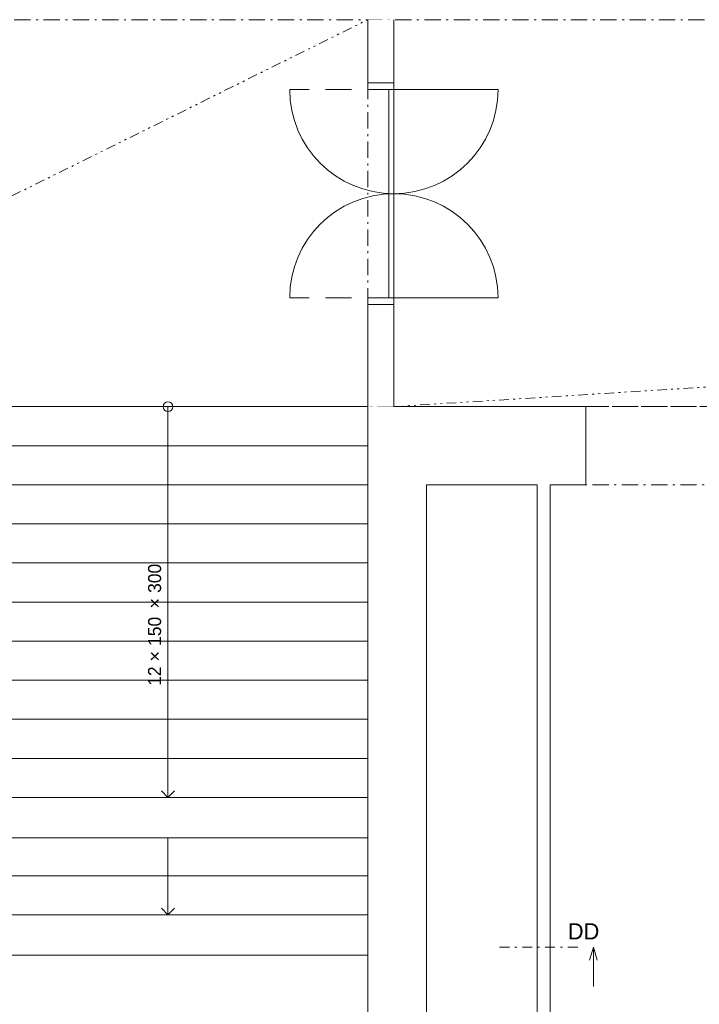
# Model space of a CAD drawing. Header units: millimetres. Extents: x -13540 to 53600, y -37870 to 10383.
# Tile 7 of 26: x -7574 to -2355, y -8257 to -700. Entities that reach past the tile are written whole.
import ezdxf

# ---------------------------------------------------------------- set-up
doc = ezdxf.new("R2010")
doc.units = ezdxf.units.MM
doc.header["$MEASUREMENT"] = 0
doc.set_wipeout_variables(frame=1)
for name, pattern in [('Wipeout_Contour', [1000, 0, -1000]), ('Čerchovaná M', [225, 125, -42.5, 15, -42.5]), ('Čerchovaná S', [175, 75, -42.5, 15, -42.5]), ('Čerchovaná se dvěma tečkami S', [202.5, 75, -32.5, 15, -32.5, 15, -32.5]), ('Čárkovaná', [325, 200, -125])]:
    doc.linetypes.add(name, pattern=pattern)
for name, color, linetype in [('02_Desky', 7, 'Continuous'), ('02_Zdi VNITŘNÍ - nenosné', 7, 'Continuous'), ('02_Zdi VNITŘNÍ - nosné', 7, 'Continuous'), ('02_Zdi VNĚJŠÍ - nosné.obálka', 7, 'Continuous'), ('04_Schodiště', 7, 'Continuous'), ('13_Značky.řezy', 7, 'Continuous'), ('Nové_02_Zdi VNITŘNÍ - nenosné', 7, 'Continuous'), ('Nové_04_Schodiště', 7, 'Continuous'), ('Nové_05_Podhledy', 7, 'Continuous'), ('Nové_Otvory – Dveře', 7, 'Continuous'), ('Nové_Výplně - Povrchové', 7, 'Continuous'), ('Nové_Výplně – Řezové', 7, 'Continuous'), ('Otvory – Dveře', 7, 'Continuous'), ('Výplně - Povrchové', 7, 'Continuous')]:
    doc.layers.add(name, color=color, linetype=linetype)

msp = doc.modelspace()

# ---------------------------------------------------------------- linework, layer by layer
at = {"layer": '02_Desky', "color": 251, "linetype": 'Continuous', "lineweight": 0, "flags": 128}
for points in [[(-11600, -11122.6), (-11600, -37870), (0, -37870), (0, -11470), (53600, -11470), (53600, 9980), (41780, 9980), (41780, 0), (18380, 0), (18380, -580), (18220, -580), (14080, -580), (13920, -580), (13920, 0), (0, 0), (0, 10010), (-11600, 10010), (-11600, -3670), (-4900, -3670), (-4900, -11122.6)], [(-10900, -6970), (-10900, -11122.6), (-4900, -11122.6), (-4900, -6970)]]:
    msp.add_lwpolyline(points, close=True, dxfattribs=at)
at = {"layer": '02_Zdi VNITŘNÍ - nenosné', "color": 251, "linetype": 'Continuous', "lineweight": 0, "flags": 128}
for points in [[(-3600, -4270), (-3600, -9945.3)], [(-3500, -9945.3), (-3500, -4270)]]:
    msp.add_lwpolyline(points, dxfattribs=at)
at = {"layer": '02_Zdi VNITŘNÍ - nosné', "color": 251, "linetype": 'Continuous', "lineweight": 0, "flags": 128}
msp.add_lwpolyline([(-4450, -11122.6), (-4450, -4270)], dxfattribs=at)
at = {"layer": '02_Zdi VNĚJŠÍ - nosné.obálka', "color": 251, "linetype": 'Continuous', "lineweight": 0}
msp.add_line((-3225, -4270), (-3225, -3670), dxfattribs=at)
at = {"layer": '02_Zdi VNĚJŠÍ - nosné.obálka', "color": 251, "linetype": 'Continuous', "lineweight": 0, "flags": 128}
for points in [[(-3225, -3670), (-4700, -3670)], [(-4450, -4270), (-3600, -4270)], [(-3500, -4270), (-3225, -4270)]]:
    msp.add_lwpolyline(points, dxfattribs=at)
at = {"layer": '04_Schodiště', "color": 251, "linetype": 'Continuous', "lineweight": 0}
for p, q in [((-4900, -4870), (-7970, -4870)), ((-4900, -7870), (-4900, -4870)), ((-7970, -7870), (-4900, -7870))]:
    msp.add_line(p, q, dxfattribs=at)
at = {"layer": '13_Značky.řezy', "color": 251, "linetype": 'Čerchovaná S', "lineweight": 0}
msp.add_line((-3888.2, -7819.6), (-3288.2, -7819.6), dxfattribs=at)
at = {"layer": '13_Značky.řezy', "color": 251, "linetype": 'Continuous', "lineweight": 0}
for p, q in [((-3198.2, -7919.6), (-3168.2, -7819.6)), ((-3168.2, -7819.6), (-3168.2, -8119.6)), ((-3138.2, -7919.6), (-3168.2, -7819.6))]:
    msp.add_line(p, q, dxfattribs=at)
at = {"layer": 'Nové_04_Schodiště', "color": 251, "linetype": 'Continuous', "lineweight": 0}
msp.add_line((-4900, -3670), (-7970, -3670), dxfattribs=at)
at = {"layer": 'Nové_05_Podhledy', "color": 251, "linetype": 'Čerchovaná M', "lineweight": 0, "flags": 128}
msp.add_lwpolyline([(-10900, -3670), (45880, -3670), (45880, 1240), (42480, 1240), (42480, -700), (-10900, -700)], close=True, dxfattribs=at)
at = {"layer": 'Nové_Otvory – Dveře', "color": 251, "linetype": 'Čárkovaná', "lineweight": 0}
for p, q in [((-4700, -1235.4), (-5500, -1235.4)), ((-4700, -1235.4), (-4700, -2035.4)), ((-4700, -2835.4), (-4700, -2035.4)), ((-4700, -2835.4), (-5500, -2835.4))]:
    msp.add_line(p, q, dxfattribs=at)
at = {"layer": 'Nové_Otvory – Dveře', "color": 251, "linetype": 'Continuous', "lineweight": 0}
for p, q in [((-4700, -1235.4), (-4900, -1235.4)), ((-4700, -1235.4), (-4740, -1235.4)), ((-4740, -1235.4), (-4740, -2035.4)), ((-4700, -1235.4), (-3900, -1235.4)), ((-4700, -2035.4), (-4700, -1235.4)), ((-4740, -2035.4), (-4700, -2035.4)), ((-4740, -2835.4), (-4740, -2035.4)), ((-4740, -2035.4), (-4700, -2035.4)), ((-4700, -2035.4), (-4700, -2835.4)), ((-4900, -2835.4), (-4700, -2835.4)), ((-4700, -2835.4), (-4740, -2835.4)), ((-4700, -2835.4), (-3900, -2835.4))]:
    msp.add_line(p, q, dxfattribs=at)
for centre, start, end in [((-4700, -1235.4), 180, 270), ((-4700, -1235.4), 270, 0), ((-4700, -2835.4), 90, 180), ((-4700, -2835.4), 0, 90)]:
    msp.add_arc(centre, 800, start, end, dxfattribs=at)
at = {"layer": 'Otvory – Dveře', "color": 251, "linetype": 'Čerchovaná M', "lineweight": 0}
for p, q in [((-1025, -3670), (-3225, -3670)), ((-1025, -4270), (-3225, -4270))]:
    msp.add_line(p, q, dxfattribs=at)
at = {"layer": 'Otvory – Dveře', "color": 251, "linetype": 'Continuous', "lineweight": 0}
msp.add_line((-3225, -4270), (-3225, -3670), dxfattribs=at)

# ---------------------------------------------------------------- texts
at = {"layer": '13_Značky.řezy', "color": 251, "lineweight": 0, "insert": (-3363.9, -7759.6), "char_height": 125, "attachment_point": 7}
msp.add_mtext('\\A1;\\pt0;DD', dxfattribs=at)

# ---------------------------------------------------------------- next in the draw order: wipeouts: each hides what was drawn before it
at = {"color": 251, "linetype": 'Wipeout_Contour', "lineweight": 0, "ltscale": 19590.104594}
msp.add_wipeout([(-4700, -700), (-4900, -700), (-4900, -1185.4), (-4700, -1185.4)], dxfattribs=at).dxf.layer = 'Nové_Výplně – Řezové'
at = {"color": 251, "linetype": 'Wipeout_Contour', "lineweight": 0, "ltscale": 32871.497026}
msp.add_wipeout([(-7970, -4870), (-7970, -5170), (-4900, -5170), (-4900, -4870)], dxfattribs=at).dxf.layer = 'Výplně - Povrchové'

# ---------------------------------------------------------------- next in the draw order: linework, layer by layer
at = {"layer": '04_Schodiště', "color": 251, "linetype": 'Continuous', "lineweight": 0}
for p, q in [((-4900, -4870), (-7970, -4870)), ((-4900, -5170), (-4900, -4870)), ((-7970, -5170), (-4900, -5170))]:
    msp.add_line(p, q, dxfattribs=at)
at = {"layer": '04_Schodiště', "color": 251, "linetype": 'Continuous', "lineweight": 0, "flags": 128}
msp.add_lwpolyline([(-6472.5, -4870, 1), (-6397.5, -4870, 1)], format="xyb", close=True, dxfattribs=at)
at = {"layer": 'Nové_02_Zdi VNITŘNÍ - nenosné', "color": 251, "linetype": 'Continuous', "lineweight": 0}
msp.add_line((-4700, -1185.4), (-4900, -1185.4), dxfattribs=at)
at = {"layer": 'Nové_02_Zdi VNITŘNÍ - nenosné', "color": 251, "linetype": 'Continuous', "lineweight": 0, "flags": 128}
for points in [[(-4900, -700), (-4900, -1185.4)], [(-4700, -1185.4), (-4700, -700)]]:
    msp.add_lwpolyline(points, dxfattribs=at)
at = {"layer": 'Nové_Otvory – Dveře', "color": 251, "linetype": 'Continuous', "lineweight": 0}
for p, q in [((-4900, -1185.4), (-4700, -1185.4)), ((-4900, -1235.4), (-4900, -1185.4)), ((-4700, -1185.4), (-4900, -1185.4)), ((-4700, -1185.4), (-4900, -1185.4)), ((-4700, -1185.4), (-4700, -1235.4))]:
    msp.add_line(p, q, dxfattribs=at)

# ---------------------------------------------------------------- next in the draw order: wipeouts: each hides what was drawn before it
at = {"color": 251, "linetype": 'Wipeout_Contour', "lineweight": 0, "ltscale": 33633.211958}
msp.add_wipeout([(-7970, -5170), (-7970, -5470), (-4900, -5470), (-4900, -5170)], dxfattribs=at).dxf.layer = 'Výplně - Povrchové'

# ---------------------------------------------------------------- next in the draw order: linework, layer by layer
at = {"layer": '04_Schodiště', "color": 251, "linetype": 'Continuous', "lineweight": 0}
for p, q in [((-6435, -4870), (-6435, -5170)), ((-4900, -5170), (-7970, -5170)), ((-4900, -5470), (-4900, -5170)), ((-7970, -5470), (-4900, -5470))]:
    msp.add_line(p, q, dxfattribs=at)

# ---------------------------------------------------------------- next in the draw order: wipeouts: each hides what was drawn before it
at = {"color": 251, "linetype": 'Wipeout_Contour', "lineweight": 0, "ltscale": 34419.369698}
msp.add_wipeout([(-7970, -5470), (-7970, -5770), (-4900, -5770), (-4900, -5470)], dxfattribs=at).dxf.layer = 'Výplně - Povrchové'

# ---------------------------------------------------------------- next in the draw order: linework, layer by layer
at = {"layer": '04_Schodiště', "color": 251, "linetype": 'Continuous', "lineweight": 0}
for p, q in [((-4900, -5470), (-7970, -5470)), ((-4900, -5770), (-4900, -5470)), ((-7970, -5770), (-4900, -5770))]:
    msp.add_line(p, q, dxfattribs=at)

# ---------------------------------------------------------------- next in the draw order: wipeouts: each hides what was drawn before it
at = {"color": 251, "linetype": 'Wipeout_Contour', "lineweight": 0, "ltscale": 35228.305892}
msp.add_wipeout([(-7970, -5770), (-7970, -6070), (-4900, -6070), (-4900, -5770)], dxfattribs=at).dxf.layer = 'Výplně - Povrchové'

# ---------------------------------------------------------------- next in the draw order: linework, layer by layer
at = {"layer": '04_Schodiště', "color": 251, "linetype": 'Continuous', "lineweight": 0}
for p, q in [((-4900, -5770), (-7970, -5770)), ((-4900, -6070), (-4900, -5770)), ((-7970, -6070), (-4900, -6070))]:
    msp.add_line(p, q, dxfattribs=at)

# ---------------------------------------------------------------- next in the draw order: wipeouts: each hides what was drawn before it
at = {"color": 251, "linetype": 'Wipeout_Contour', "lineweight": 0, "ltscale": 36058.472261}
msp.add_wipeout([(-7970, -6070), (-7970, -6370), (-4900, -6370), (-4900, -6070)], dxfattribs=at).dxf.layer = 'Výplně - Povrchové'

# ---------------------------------------------------------------- next in the draw order: linework, layer by layer
at = {"layer": '04_Schodiště', "color": 251, "linetype": 'Continuous', "lineweight": 0}
for p, q in [((-4900, -6070), (-7970, -6070)), ((-4900, -6370), (-4900, -6070)), ((-7970, -6370), (-4900, -6370))]:
    msp.add_line(p, q, dxfattribs=at)

# ---------------------------------------------------------------- next in the draw order: wipeouts: each hides what was drawn before it
at = {"color": 251, "linetype": 'Wipeout_Contour', "lineweight": 0, "ltscale": 36908.430932}
msp.add_wipeout([(-7970, -6370), (-7970, -6670), (-4900, -6670), (-4900, -6370)], dxfattribs=at).dxf.layer = 'Výplně - Povrchové'

# ---------------------------------------------------------------- next in the draw order: linework, layer by layer
at = {"layer": '04_Schodiště', "color": 251, "linetype": 'Continuous', "lineweight": 0}
for p, q in [((-4900, -6370), (-7970, -6370)), ((-4900, -6670), (-4900, -6370)), ((-7970, -6670), (-4900, -6670))]:
    msp.add_line(p, q, dxfattribs=at)

# ---------------------------------------------------------------- next in the draw order: wipeouts: each hides what was drawn before it
at = {"color": 251, "linetype": 'Wipeout_Contour', "lineweight": 0, "ltscale": 37776.848247}
msp.add_wipeout([(-7970, -6670), (-7970, -6970), (-4900, -6970), (-4900, -6670)], dxfattribs=at).dxf.layer = 'Výplně - Povrchové'

# ---------------------------------------------------------------- next in the draw order: linework, layer by layer
at = {"layer": '04_Schodiště', "color": 251, "linetype": 'Continuous', "lineweight": 0}
for p, q in [((-4900, -6670), (-7970, -6670)), ((-4900, -6970), (-4900, -6670)), ((-7970, -6970), (-4900, -6970))]:
    msp.add_line(p, q, dxfattribs=at)

# ---------------------------------------------------------------- next in the draw order: wipeouts: each hides what was drawn before it
at = {"color": 251, "linetype": 'Wipeout_Contour', "lineweight": 0, "ltscale": 38662.488327}
msp.add_wipeout([(-7970, -6970), (-7970, -7270), (-4900, -7270), (-4900, -6970)], dxfattribs=at).dxf.layer = 'Výplně - Povrchové'

# ---------------------------------------------------------------- next in the draw order: linework, layer by layer
at = {"layer": '04_Schodiště', "color": 251, "linetype": 'Continuous', "lineweight": 0}
for p, q in [((-4900, -6970), (-7970, -6970)), ((-4900, -7270), (-4900, -6970)), ((-7970, -7270), (-4900, -7270))]:
    msp.add_line(p, q, dxfattribs=at)
at = {"layer": 'Nové_04_Schodiště', "color": 251, "linetype": 'Continuous', "lineweight": 0}
for p, q in [((-4900, -6970), (-4900, -3670)), ((-7970, -6970), (-4900, -6970))]:
    msp.add_line(p, q, dxfattribs=at)

# ---------------------------------------------------------------- next in the draw order: wipeouts: each hides what was drawn before it
at = {"color": 251, "linetype": 'Wipeout_Contour', "lineweight": 0, "ltscale": 30106.633967}
msp.add_wipeout([(-7970, -3670), (-7970, -3970), (-4900, -3970), (-4900, -3670)], dxfattribs=at).dxf.layer = 'Nové_Výplně - Povrchové'
at = {"color": 251, "linetype": 'Wipeout_Contour', "lineweight": 0, "ltscale": 39564.206603}
msp.add_wipeout([(-4900, -7270), (-7970, -7270), (-7970, -7570), (-4900, -7570)], dxfattribs=at).dxf.layer = 'Výplně - Povrchové'

# ---------------------------------------------------------------- next in the draw order: linework, layer by layer
at = {"layer": '04_Schodiště', "color": 251, "linetype": 'Continuous', "lineweight": 0}
for p, q in [((-4900, -7270), (-7970, -7270)), ((-4900, -7570), (-4900, -7270)), ((-7970, -7570), (-4900, -7570))]:
    msp.add_line(p, q, dxfattribs=at)
at = {"layer": 'Nové_04_Schodiště', "color": 251, "linetype": 'Continuous', "lineweight": 0}
for p, q in [((-4900, -3670), (-7970, -3670)), ((-4900, -3970), (-4900, -3670)), ((-7970, -3970), (-4900, -3970))]:
    msp.add_line(p, q, dxfattribs=at)
at = {"layer": 'Nové_04_Schodiště', "color": 251, "linetype": 'Continuous', "lineweight": 0, "flags": 128}
msp.add_lwpolyline([(-6472.5, -3670, 1), (-6397.5, -3670, 1)], format="xyb", close=True, dxfattribs=at)

# ---------------------------------------------------------------- next in the draw order: wipeouts: each hides what was drawn before it
at = {"color": 251, "linetype": 'Wipeout_Contour', "lineweight": 0, "ltscale": 30751.482313}
msp.add_wipeout([(-7970, -3970), (-7970, -4270), (-4900, -4270), (-4900, -3970)], dxfattribs=at).dxf.layer = 'Nové_Výplně - Povrchové'
at = {"color": 251, "linetype": 'Wipeout_Contour', "lineweight": 0, "ltscale": 60968.646885}
msp.add_wipeout([(-4900, -7570), (-7970, -7570), (-7970, -7870), (-7970, -7880), (-4900, -7880), (-4900, -7870)], dxfattribs=at).dxf.layer = 'Výplně - Povrchové'

# ---------------------------------------------------------------- next in the draw order: linework, layer by layer
at = {"layer": '04_Schodiště', "color": 251, "linetype": 'Continuous', "lineweight": 0}
for p, q in [((-6435, -5170), (-6435, -7570)), ((-6485, -7520), (-6435, -7570)), ((-6435, -7570), (-6385, -7520)), ((-4900, -7570), (-7970, -7570)), ((-4900, -7870), (-4900, -7570)), ((-7970, -7880), (-4900, -7880)), ((-4900, -7880), (-4900, -7870))]:
    msp.add_line(p, q, dxfattribs=at)
at = {"layer": 'Nové_04_Schodiště', "color": 251, "linetype": 'Continuous', "lineweight": 0}
for p, q in [((-6435, -3670), (-6435, -3970)), ((-6435, -3670), (-6435, -3970)), ((-4900, -3970), (-7970, -3970)), ((-4900, -4270), (-4900, -3970)), ((-7970, -4270), (-4900, -4270))]:
    msp.add_line(p, q, dxfattribs=at)

# ---------------------------------------------------------------- next in the draw order: wipeouts: each hides what was drawn before it
at = {"color": 251, "linetype": 'Wipeout_Contour', "lineweight": 0, "ltscale": 31428.660322}
msp.add_wipeout([(-7970, -4270), (-7970, -4570), (-4900, -4570), (-4900, -4270)], dxfattribs=at).dxf.layer = 'Nové_Výplně - Povrchové'

# ---------------------------------------------------------------- next in the draw order: linework, layer by layer
at = {"layer": '02_Zdi VNITŘNÍ - nosné', "color": 251, "linetype": 'Continuous', "lineweight": 0, "flags": 128}
msp.add_lwpolyline([(-4900, -3670), (-4900, -4270)], dxfattribs=at)
at = {"layer": 'Nové_04_Schodiště', "color": 251, "linetype": 'Continuous', "lineweight": 0}
for p, q in [((-4900, -4270), (-7970, -4270)), ((-4900, -4570), (-4900, -4270)), ((-7970, -4570), (-4900, -4570))]:
    msp.add_line(p, q, dxfattribs=at)

# ---------------------------------------------------------------- next in the draw order: wipeouts: each hides what was drawn before it
at = {"color": 251, "linetype": 'Wipeout_Contour', "lineweight": 0, "ltscale": 32136.010062}
msp.add_wipeout([(-7970, -4570), (-7970, -4870), (-4900, -4870), (-4900, -4570)], dxfattribs=at).dxf.layer = 'Nové_Výplně - Povrchové'
at = {"color": 251, "linetype": 'Wipeout_Contour', "lineweight": 0, "ltscale": 23286.541851}
msp.add_wipeout([(-4700, -2885.4), (-4900, -2885.4), (-4900, -3670), (-4700, -3670)], dxfattribs=at).dxf.layer = 'Nové_Výplně – Řezové'

# ---------------------------------------------------------------- next in the draw order: linework, layer by layer
at = {"layer": 'Nové_02_Zdi VNITŘNÍ - nenosné', "color": 251, "linetype": 'Continuous', "lineweight": 0}
msp.add_line((-4700, -2885.4), (-4900, -2885.4), dxfattribs=at)
at = {"layer": 'Nové_02_Zdi VNITŘNÍ - nenosné', "color": 251, "linetype": 'Continuous', "lineweight": 0, "flags": 128}
for points in [[(-4900, -2885.4), (-4900, -3670)], [(-4700, -3670), (-4700, -2885.4)]]:
    msp.add_lwpolyline(points, dxfattribs=at)
at = {"layer": 'Nové_04_Schodiště', "color": 251, "linetype": 'Continuous', "lineweight": 0}
for p, q in [((-4900, -4570), (-7970, -4570)), ((-4900, -4870), (-4900, -4570)), ((-7970, -4870), (-4900, -4870))]:
    msp.add_line(p, q, dxfattribs=at)
at = {"layer": 'Nové_05_Podhledy', "color": 251, "linetype": 'Čerchovaná se dvěma tečkami S', "lineweight": 0}
for points in [[(-10900, -3670), (-4900, -700)], [(-4700, -3670), (42480, -700)]]:
    msp.add_lwpolyline(points, dxfattribs=at)
at = {"layer": 'Nové_Otvory – Dveře', "color": 251, "linetype": 'Čerchovaná M', "lineweight": 0}
for p, q in [((-4900, -2885.4), (-4900, -1185.4)), ((-4700, -2885.4), (-4700, -1185.4))]:
    msp.add_line(p, q, dxfattribs=at)
at = {"layer": 'Nové_Otvory – Dveře', "color": 251, "linetype": 'Continuous', "lineweight": 0}
for p, q in [((-4900, -2885.4), (-4900, -2835.4)), ((-4700, -2835.4), (-4700, -2885.4)), ((-4700, -2885.4), (-4900, -2885.4)), ((-4700, -2885.4), (-4900, -2885.4)), ((-4700, -2885.4), (-4900, -2885.4))]:
    msp.add_line(p, q, dxfattribs=at)

# ---------------------------------------------------------------- next in the draw order: wipeouts: each hides what was drawn before it
at = {"color": 251, "linetype": 'Wipeout_Contour', "lineweight": 0, "ltscale": 32871.497026}
msp.add_wipeout([(-7970, -4870), (-7970, -5170), (-4900, -5170), (-4900, -4870)], dxfattribs=at).dxf.layer = 'Nové_Výplně - Povrchové'

# ---------------------------------------------------------------- next in the draw order: linework, layer by layer
at = {"layer": 'Nové_04_Schodiště', "color": 251, "linetype": 'Continuous', "lineweight": 0}
for p, q in [((-4900, -4870), (-7970, -4870)), ((-4900, -5170), (-4900, -4870)), ((-7970, -5170), (-4900, -5170))]:
    msp.add_line(p, q, dxfattribs=at)

# ---------------------------------------------------------------- next in the draw order: wipeouts: each hides what was drawn before it
at = {"color": 251, "linetype": 'Wipeout_Contour', "lineweight": 0, "ltscale": 33633.211958}
msp.add_wipeout([(-7970, -5170), (-7970, -5470), (-4900, -5470), (-4900, -5170)], dxfattribs=at).dxf.layer = 'Nové_Výplně - Povrchové'

# ---------------------------------------------------------------- next in the draw order: linework, layer by layer
at = {"layer": 'Nové_04_Schodiště', "color": 251, "linetype": 'Continuous', "lineweight": 0}
for p, q in [((-4900, -5170), (-7970, -5170)), ((-4900, -5470), (-4900, -5170)), ((-7970, -5470), (-4900, -5470))]:
    msp.add_line(p, q, dxfattribs=at)

# ---------------------------------------------------------------- next in the draw order: texts
at = {"layer": 'Nové_04_Schodiště', "color": 7, "lineweight": 25, "insert": (-6435, -5320), "char_height": 100, "attachment_point": 2, "rotation": 90}
msp.add_mtext('\\A1;\\pt0,1550;{\\H0.66x;\\S^  ;\\S^  ;\\S^  ;}', dxfattribs=at)

# ---------------------------------------------------------------- next in the draw order: wipeouts: each hides what was drawn before it
at = {"color": 251, "linetype": 'Wipeout_Contour', "lineweight": 0, "ltscale": 34419.369698}
msp.add_wipeout([(-7970, -5470), (-7970, -5770), (-4900, -5770), (-4900, -5470)], dxfattribs=at).dxf.layer = 'Nové_Výplně - Povrchové'

# ---------------------------------------------------------------- next in the draw order: linework, layer by layer
at = {"layer": 'Nové_04_Schodiště', "color": 251, "linetype": 'Continuous', "lineweight": 0}
for p, q in [((-4900, -5470), (-7970, -5470)), ((-4900, -5770), (-4900, -5470)), ((-7970, -5770), (-4900, -5770))]:
    msp.add_line(p, q, dxfattribs=at)

# ---------------------------------------------------------------- next in the draw order: wipeouts: each hides what was drawn before it
at = {"color": 251, "linetype": 'Wipeout_Contour', "lineweight": 0, "ltscale": 35228.305892}
msp.add_wipeout([(-7970, -5770), (-7970, -6070), (-4900, -6070), (-4900, -5770)], dxfattribs=at).dxf.layer = 'Nové_Výplně - Povrchové'

# ---------------------------------------------------------------- next in the draw order: linework, layer by layer
at = {"layer": 'Nové_04_Schodiště', "color": 251, "linetype": 'Continuous', "lineweight": 0}
for p, q in [((-4900, -5770), (-7970, -5770)), ((-4900, -6070), (-4900, -5770)), ((-7970, -6070), (-4900, -6070))]:
    msp.add_line(p, q, dxfattribs=at)

# ---------------------------------------------------------------- next in the draw order: texts
at = {"layer": 'Nové_04_Schodiště', "color": 251, "lineweight": 0, "insert": (-6458.5, -5320), "char_height": 100, "attachment_point": 8, "rotation": 90}
msp.add_mtext('\\A1;\\pt0,1550;12 {\\fArial|b0|i0|c238|p34;× }150{\\H0.66x;\\S^  ;\\fArial|b0|i0|c238|p34;\\H1.51515x; × }300{\\H0.66x;\\S^  ;\\S^  ;}', dxfattribs=at)

# ---------------------------------------------------------------- next in the draw order: wipeouts: each hides what was drawn before it
at = {"color": 251, "linetype": 'Wipeout_Contour', "lineweight": 0, "ltscale": 36058.47226}
msp.add_wipeout([(-7970, -6070), (-7970, -6370), (-4900, -6370), (-4900, -6070)], dxfattribs=at).dxf.layer = 'Nové_Výplně - Povrchové'

# ---------------------------------------------------------------- next in the draw order: linework, layer by layer
at = {"layer": 'Nové_04_Schodiště', "color": 251, "linetype": 'Continuous', "lineweight": 0}
for p, q in [((-4900, -6070), (-7970, -6070)), ((-4900, -6370), (-4900, -6070)), ((-7970, -6370), (-4900, -6370))]:
    msp.add_line(p, q, dxfattribs=at)

# ---------------------------------------------------------------- next in the draw order: wipeouts: each hides what was drawn before it
at = {"color": 251, "linetype": 'Wipeout_Contour', "lineweight": 0, "ltscale": 36908.430926}
msp.add_wipeout([(-4900, -6370), (-7970, -6370), (-7970, -6670), (-4900, -6670)], dxfattribs=at).dxf.layer = 'Nové_Výplně - Povrchové'

# ---------------------------------------------------------------- next in the draw order: linework, layer by layer
at = {"layer": 'Nové_04_Schodiště', "color": 251, "linetype": 'Continuous', "lineweight": 0}
for p, q in [((-4900, -6370), (-7970, -6370)), ((-4900, -6670), (-4900, -6370)), ((-7970, -6670), (-4900, -6670))]:
    msp.add_line(p, q, dxfattribs=at)

# ---------------------------------------------------------------- next in the draw order: wipeouts: each hides what was drawn before it
at = {"color": 251, "linetype": 'Wipeout_Contour', "lineweight": 0, "ltscale": 56900.061947}
msp.add_wipeout([(-4900, -6670), (-7970, -6670), (-7970, -6970), (-7970, -6980), (-4900, -6980), (-4900, -6970)], dxfattribs=at).dxf.layer = 'Nové_Výplně - Povrchové'

# ---------------------------------------------------------------- next in the draw order: linework, layer by layer
at = {"layer": '02_Zdi VNITŘNÍ - nosné', "color": 251, "linetype": 'Continuous', "lineweight": 0, "flags": 128}
msp.add_lwpolyline([(-4900, -4270), (-4900, -11122.6)], dxfattribs=at)
at = {"layer": 'Nové_04_Schodiště', "color": 251, "linetype": 'Continuous', "lineweight": 0}
for p, q in [((-6435, -3970), (-6435, -6670)), ((-6435, -3970), (-6435, -6670)), ((-6485, -6620), (-6435, -6670)), ((-6485, -6620), (-6435, -6670)), ((-6435, -6670), (-6385, -6620)), ((-6435, -6670), (-6385, -6620)), ((-4900, -6670), (-7970, -6670)), ((-4900, -6970), (-4900, -6670)), ((-7970, -6980), (-4900, -6980)), ((-4900, -6980), (-4900, -6970))]:
    msp.add_line(p, q, dxfattribs=at)

doc.saveas('drawing.dxf')
